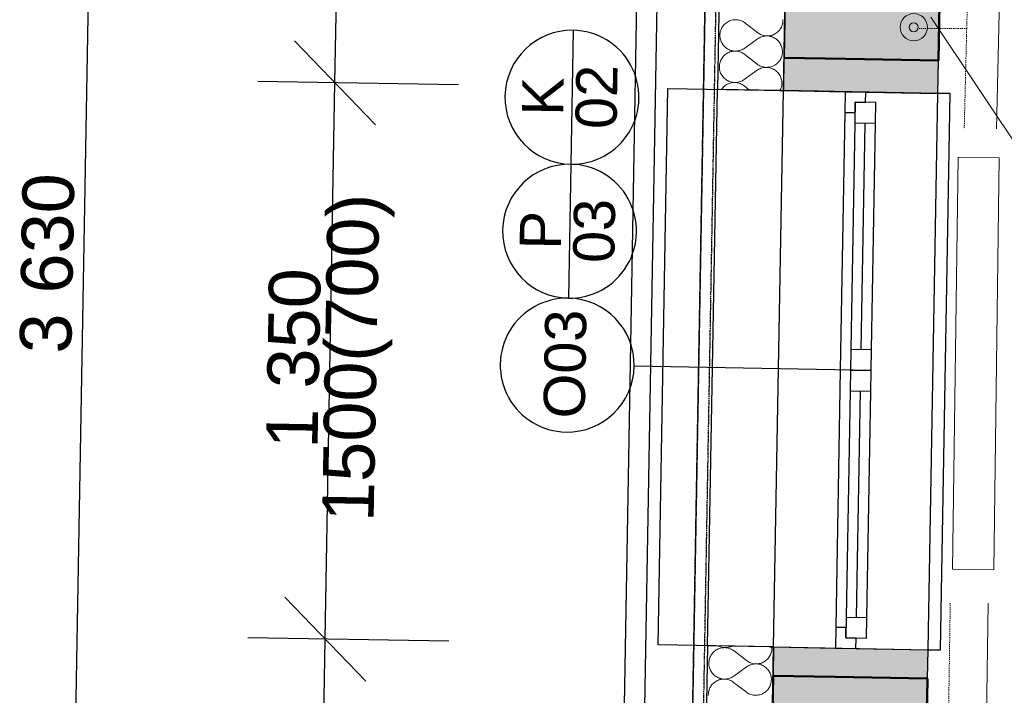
# Model space of a CAD drawing. Header units: millimetres. Extents: x -28761 to 4793, y -4271 to 20239.
# Tile 24 of 256: x -22237 to -19848, y 4437 to 6076. Entities that reach past the tile are written whole.
import ezdxf

# ---------------------------------------------------------------- set-up
doc = ezdxf.new("R2010")
doc.units = ezdxf.units.MM
doc.header["$MEASUREMENT"] = 0
for name, pattern in [('Wipeout_Contour', [1000, 0, -1000]), ('Čerchovaná M', [4.5, 2.5, -0.85, 0.3, -0.85]), ('Čárkovaná M', [4.5, 2.5, -2])]:
    doc.linetypes.add(name, pattern=pattern)
for name, color, linetype in [('5._POHLED ZÁPADNÍ_1_Konstrukce - nenosné', 7, 'Continuous'), ('5._POHLED ZÁPADNÍ_1_Konstrukce - nosné', 7, 'Continuous'), ('5._POHLED ZÁPADNÍ_1_Kóty - SP', 7, 'Continuous'), ('5._POHLED ZÁPADNÍ_1_Nové_Konstrukce - nenosné', 7, 'Continuous'), ('5._POHLED ZÁPADNÍ_1_Nové_Konstrukce - nosné', 7, 'Continuous'), ('5._POHLED ZÁPADNÍ_1_Nové_Kóty - SP', 7, 'Continuous'), ('5._POHLED ZÁPADNÍ_1_Nové_Otvory – Okna', 7, 'Continuous'), ('5._POHLED ZÁPADNÍ_1_Nové_Otvory – Značky oken', 7, 'Continuous'), ('5._POHLED ZÁPADNÍ_1_Nové_Situace', 7, 'Continuous'), ('5._POHLED ZÁPADNÍ_1_Nové_Výplně - Povrchové', 7, 'Continuous'), ('5._POHLED ZÁPADNÍ_1_Nové_Výplně – Řezové', 7, 'Continuous'), ('5._POHLED ZÁPADNÍ_1_Nové_ZJEDNODUŠENÝ DVŮR', 7, 'Continuous'), ('5._POHLED ZÁPADNÍ_1_Otvory – Značky oken', 7, 'Continuous'), ('5._POHLED ZÁPADNÍ_1_TZB - kanalizace', 7, 'Continuous'), ('5._POHLED ZÁPADNÍ_1_TZB - ZTI', 7, 'Continuous'), ('5._POHLED ZÁPADNÍ_1_Výplně – Řezové', 7, 'Continuous')]:
    doc.layers.add(name, color=color, linetype=linetype)
doc.styles.add('GENEROVANÝ_STYL_1', font='txt')
doc.styles.add('GENEROVANÝ_STYL_2', font='txt')

# ---------------------------------------------------------------- blocks, each defined once
blk = doc.blocks.new('*X27', base_point=(-30186.7, -6515.3))
at = {"layer": '5._POHLED ZÁPADNÍ_1_Nové_Výplně – Řezové', "color": 21, "linetype": 'Continuous', "lineweight": 20, "true_color": 0xffaaaa}
for p, q in [((-20554.7, 4539.9), (-20556.4, 4537.8)), ((-20552.8, 4541.9), (-20554.7, 4539.9)), ((-20550.8, 4543.7), (-20552.8, 4541.9)), ((-20548.6, 4545.4), (-20550.8, 4543.7)), ((-20546.3, 4546.9), (-20548.6, 4545.4)), ((-20544, 4548.2), (-20546.3, 4546.9)), ((-20541.5, 4549.4), (-20544, 4548.2)), ((-20541.9, 4556.5), (-20541.4, 4556.3)), ((-20539, 4550.4), (-20541.5, 4549.4)), ((-20541.4, 4556.3), (-20538.9, 4555.2)), ((-20536.4, 4551.2), (-20539, 4550.4)), ((-20538.9, 4555.2), (-20536.3, 4554.3)), ((-20533.7, 4551.8), (-20536.4, 4551.2)), ((-20536.3, 4554.3), (-20533.7, 4553.6)), ((-20533.7, 4553.6), (-20531, 4553)), ((-20531.1, 4552.3), (-20533.7, 4551.8)), ((-20528.4, 4552.5), (-20531.1, 4552.3)), ((-20531, 4553), (-20528.3, 4552.7)), ((-20525.6, 4552.6), (-20528.4, 4552.5)), ((-20528.3, 4552.7), (-20525.6, 4552.6)), ((-20522.9, 4552.4), (-20525.6, 4552.6)), ((-20525.6, 4552.6), (-20522.9, 4552.6)), ((-20522.9, 4552.6), (-20520.2, 4552.9)), ((-20520.2, 4552.1), (-20522.9, 4552.4)), ((-20520.2, 4552.9), (-20517.5, 4553.3)), ((-20517.5, 4551.5), (-20520.2, 4552.1)), ((-20517.5, 4553.3), (-20514.9, 4553.9)), ((-20514.9, 4550.8), (-20517.5, 4551.5)), ((-20514.9, 4553.9), (-20512.3, 4554.7)), ((-20512.4, 4549.9), (-20514.9, 4550.8)), ((-20509.9, 4548.8), (-20512.4, 4549.9)), ((-20512.3, 4554.7), (-20509.7, 4555.7)), ((-20507.5, 4547.6), (-20509.9, 4548.8)), ((-20509.7, 4555.7), (-20509.3, 4556)), ((-20505.1, 4546.1), (-20507.5, 4547.6)), ((-20502.9, 4544.5), (-20505.1, 4546.1)), ((-20502.9, 4544.5), (-20472.9, 4521.1)), ((-20414, 4537.3), (-20413.1, 4539.8)), ((-20413.1, 4539.8), (-20412.4, 4542.5)), ((-20412.4, 4542.5), (-20411.9, 4545.1)), ((-20411.9, 4545.1), (-20411.5, 4547.8)), ((-20411.4, 4553.3), (-20411.5, 4554.2)), ((-20411.5, 4547.8), (-20411.4, 4550.5)), ((-20411.4, 4550.5), (-20411.4, 4553.3)), ((-20564.3, 4517.9), (-20564.4, 4515.1)), ((-20563.9, 4520.6), (-20564.3, 4517.9)), ((-20563.4, 4523.2), (-20563.9, 4520.6)), ((-20562.7, 4525.8), (-20563.4, 4523.2)), ((-20561.8, 4528.4), (-20562.7, 4525.8)), ((-20560.7, 4530.9), (-20561.8, 4528.4)), ((-20559.4, 4533.3), (-20560.7, 4530.9)), ((-20558, 4535.6), (-20559.4, 4533.3)), ((-20556.4, 4537.8), (-20558, 4535.6)), ((-20472.9, 4521.1), (-20470.7, 4519.6)), ((-20470.7, 4519.6), (-20468.3, 4518.1)), ((-20468.3, 4518.1), (-20465.9, 4516.9)), ((-20465.9, 4516.9), (-20463.4, 4515.8)), ((-20463.4, 4515.8), (-20460.9, 4514.9)), ((-20436.8, 4515.3), (-20434.3, 4516.3)), ((-20434.3, 4516.3), (-20431.8, 4517.5)), ((-20431.8, 4517.5), (-20429.5, 4518.8)), ((-20429.5, 4518.8), (-20427.2, 4520.3)), ((-20427.2, 4520.3), (-20425.1, 4522)), ((-20425.1, 4522), (-20423, 4523.8)), ((-20423, 4523.8), (-20421.1, 4525.8)), ((-20421.1, 4525.8), (-20419.4, 4527.8)), ((-20419.4, 4527.8), (-20417.8, 4530.1)), ((-20417.8, 4530.1), (-20416.4, 4532.4)), ((-20416.4, 4532.4), (-20415.1, 4534.8)), ((-20415.1, 4534.8), (-20414, 4537.3)), ((-20564.4, 4515.1), (-20564.4, 4512.4)), ((-20564.4, 4512.4), (-20564.1, 4509.7)), ((-20564.1, 4509.7), (-20563.7, 4507)), ((-20563.7, 4507), (-20563.1, 4504.4)), ((-20563.1, 4504.4), (-20562.2, 4501.8)), ((-20562.2, 4501.8), (-20561.2, 4499.3)), ((-20561.2, 4499.3), (-20560.1, 4496.8)), ((-20560.1, 4496.8), (-20558.7, 4494.4)), ((-20558.7, 4494.4), (-20557.2, 4492.2)), ((-20557.2, 4492.2), (-20555.5, 4490)), ((-20504, 4483.6), (-20473.1, 4505.9)), ((-20470.9, 4507.4), (-20473.1, 4505.9)), ((-20468.5, 4508.8), (-20470.9, 4507.4)), ((-20466.1, 4510), (-20468.5, 4508.8)), ((-20463.5, 4511), (-20466.1, 4510)), ((-20460.9, 4511.8), (-20463.5, 4511)), ((-20460.9, 4514.9), (-20458.3, 4514.1)), ((-20458.3, 4512.4), (-20460.9, 4511.8)), ((-20458.3, 4514.1), (-20455.6, 4513.6)), ((-20455.6, 4512.8), (-20458.3, 4512.4)), ((-20455.6, 4513.6), (-20452.9, 4513.3)), ((-20452.9, 4513.1), (-20455.6, 4512.8)), ((-20452.9, 4513.3), (-20450.2, 4513.1)), ((-20450.2, 4513.1), (-20452.9, 4513.1)), ((-20450.2, 4513.1), (-20447.5, 4513.2)), ((-20447.5, 4513), (-20450.2, 4513.1)), ((-20447.5, 4513.2), (-20444.7, 4513.4)), ((-20444.8, 4512.6), (-20447.5, 4513)), ((-20442.1, 4512.1), (-20444.8, 4512.6)), ((-20444.7, 4513.4), (-20442.1, 4513.9)), ((-20442.1, 4513.9), (-20439.4, 4514.5)), ((-20439.5, 4511.4), (-20442.1, 4512.1)), ((-20436.9, 4510.5), (-20439.5, 4511.4)), ((-20439.4, 4514.5), (-20436.8, 4515.3)), ((-20434.4, 4509.4), (-20436.9, 4510.5)), ((-20432, 4508.2), (-20434.4, 4509.4)), ((-20429.7, 4506.7), (-20432, 4508.2)), ((-20427.5, 4505.1), (-20429.7, 4506.7)), ((-20425.4, 4503.4), (-20427.5, 4505.1)), ((-20423.4, 4501.5), (-20425.4, 4503.4)), ((-20421.6, 4499.5), (-20423.4, 4501.5)), ((-20419.9, 4497.3), (-20421.6, 4499.5)), ((-20418.4, 4495.1), (-20419.9, 4497.3)), ((-20417.1, 4492.7), (-20418.4, 4495.1)), ((-20415.9, 4490.3), (-20417.1, 4492.7)), ((-20555.5, 4490), (-20553.7, 4488)), ((-20553.7, 4488), (-20551.8, 4486.1)), ((-20549.9, 4469.2), (-20552.1, 4467.5)), ((-20551.8, 4486.1), (-20549.7, 4484.4)), ((-20547.7, 4470.7), (-20549.9, 4469.2)), ((-20549.7, 4484.4), (-20547.5, 4482.8)), ((-20545.3, 4472), (-20547.7, 4470.7)), ((-20547.5, 4482.8), (-20545.2, 4481.4)), ((-20542.9, 4473.2), (-20545.3, 4472)), ((-20545.2, 4481.4), (-20542.7, 4480.1)), ((-20540.3, 4474.2), (-20542.9, 4473.2)), ((-20542.7, 4480.1), (-20540.2, 4479)), ((-20537.7, 4475), (-20540.3, 4474.2)), ((-20540.2, 4479), (-20537.7, 4478.1)), ((-20537.7, 4478.1), (-20535.1, 4477.4)), ((-20535.1, 4475.7), (-20537.7, 4475)), ((-20535.1, 4477.4), (-20532.4, 4476.9)), ((-20532.4, 4476.1), (-20535.1, 4475.7)), ((-20532.4, 4476.9), (-20529.7, 4476.5)), ((-20529.7, 4476.3), (-20532.4, 4476.1)), ((-20529.7, 4476.5), (-20527, 4476.4)), ((-20527, 4476.4), (-20529.7, 4476.3)), ((-20524.3, 4476.2), (-20527, 4476.4)), ((-20527, 4476.4), (-20524.3, 4476.4)), ((-20524.3, 4476.4), (-20521.5, 4476.7)), ((-20521.6, 4475.9), (-20524.3, 4476.2)), ((-20518.9, 4475.4), (-20521.6, 4475.9)), ((-20521.5, 4476.7), (-20518.9, 4477.1)), ((-20518.9, 4477.1), (-20516.2, 4477.7)), ((-20516.3, 4474.6), (-20518.9, 4475.4)), ((-20513.7, 4473.7), (-20516.3, 4474.6)), ((-20516.2, 4477.7), (-20513.6, 4478.6)), ((-20511.2, 4472.6), (-20513.7, 4473.7)), ((-20513.6, 4478.6), (-20511.1, 4479.6)), ((-20508.8, 4471.4), (-20511.2, 4472.6)), ((-20511.1, 4479.6), (-20508.6, 4480.7)), ((-20506.5, 4470), (-20508.8, 4471.4)), ((-20508.6, 4480.7), (-20506.3, 4482.1)), ((-20504.3, 4468.4), (-20506.5, 4470)), ((-20506.3, 4482.1), (-20504, 4483.6)), ((-20504.3, 4468.4), (-20474.2, 4445)), ((-20414.9, 4487.7), (-20415.9, 4490.3)), ((-20414.1, 4485.1), (-20414.9, 4487.7)), ((-20413.5, 4482.5), (-20414.1, 4485.1)), ((-20413.7, 4466.3), (-20413.2, 4469)), ((-20413, 4479.8), (-20413.5, 4482.5)), ((-20413.2, 4469), (-20412.9, 4471.7)), ((-20412.8, 4477.1), (-20413, 4479.8)), ((-20412.9, 4471.7), (-20412.7, 4474.4)), ((-20412.7, 4474.4), (-20412.8, 4477.1)), ((-20565.3, 4444.4), (-20565.6, 4441.7)), ((-20564.7, 4447), (-20565.3, 4444.4)), ((-20564, 4449.7), (-20564.7, 4447)), ((-20563.1, 4452.2), (-20564, 4449.7)), ((-20562, 4454.7), (-20563.1, 4452.2)), ((-20560.8, 4457.1), (-20562, 4454.7)), ((-20559.3, 4459.5), (-20560.8, 4457.1)), ((-20557.8, 4461.7), (-20559.3, 4459.5)), ((-20556, 4463.7), (-20557.8, 4461.7)), ((-20554.1, 4465.7), (-20556, 4463.7)), ((-20552.1, 4467.5), (-20554.1, 4465.7)), ((-20474.2, 4445), (-20472, 4443.4)), ((-20430.8, 4442.6), (-20428.5, 4444.1)), ((-20428.5, 4444.1), (-20426.4, 4445.8)), ((-20426.4, 4445.8), (-20424.4, 4447.6)), ((-20424.4, 4447.6), (-20422.5, 4449.6)), ((-20422.5, 4449.6), (-20420.7, 4451.7)), ((-20420.7, 4451.7), (-20419.1, 4453.9)), ((-20419.1, 4453.9), (-20417.7, 4456.2)), ((-20417.7, 4456.2), (-20416.5, 4458.6)), ((-20416.5, 4458.6), (-20415.4, 4461.1)), ((-20415.4, 4461.1), (-20414.5, 4463.7)), ((-20414.5, 4463.7), (-20413.7, 4466.3)), ((-20565.6, 4441.7), (-20565.8, 4439)), ((-20565.8, 4439), (-20565.7, 4436.2)), ((-20472, 4443.4), (-20469.7, 4441.9)), ((-20469.7, 4441.9), (-20467.3, 4440.7)), ((-20467.3, 4440.7), (-20464.8, 4439.6)), ((-20464.8, 4439.6), (-20462.2, 4438.7)), ((-20462.2, 4438.7), (-20459.6, 4438)), ((-20459.6, 4438), (-20456.9, 4437.4)), ((-20456.9, 4437.4), (-20454.2, 4437.1)), ((-20454.2, 4437.1), (-20451.5, 4436.9)), ((-20451.5, 4436.9), (-20448.8, 4437)), ((-20448.8, 4437), (-20446.1, 4437.2)), ((-20446.1, 4437.2), (-20443.4, 4437.7)), ((-20443.4, 4437.7), (-20440.7, 4438.3)), ((-20440.7, 4438.3), (-20438.2, 4439.1)), ((-20438.2, 4439.1), (-20435.6, 4440.1)), ((-20435.6, 4440.1), (-20433.2, 4441.3)), ((-20433.2, 4441.3), (-20430.8, 4442.6))]:
    blk.add_line(p, q, dxfattribs=at)
blk = doc.blocks.new('*X28', base_point=(-30186.7, -6515.3))
at = {"layer": '5._POHLED ZÁPADNÍ_1_Nové_Výplně – Řezové', "color": 21, "linetype": 'Continuous', "lineweight": 20, "true_color": 0xffaaaa}
for p, q in [((-20521.8, 6068.9), (-20523.9, 6067.3)), ((-20519.5, 6070.5), (-20521.8, 6068.9)), ((-20517.1, 6071.8), (-20519.5, 6070.5)), ((-20514.7, 6073), (-20517.1, 6071.8)), ((-20512.2, 6074), (-20514.7, 6073)), ((-20509.6, 6074.8), (-20512.2, 6074)), ((-20506.9, 6075.4), (-20509.6, 6074.8)), ((-20504.2, 6075.8), (-20506.9, 6075.4)), ((-20501.5, 6076.1), (-20504.2, 6075.8)), ((-20498.8, 6076.1), (-20501.5, 6076.1)), ((-20496.1, 6076), (-20498.8, 6076.1)), ((-20493.4, 6075.6), (-20496.1, 6076)), ((-20490.7, 6075.1), (-20493.4, 6075.6)), ((-20488.1, 6074.4), (-20490.7, 6075.1)), ((-20485.5, 6073.5), (-20488.1, 6074.4)), ((-20483, 6072.4), (-20485.5, 6073.5)), ((-20480.6, 6071.1), (-20483, 6072.4)), ((-20478.3, 6069.7), (-20480.6, 6071.1)), ((-20476.1, 6068.1), (-20478.3, 6069.7)), ((-20385.6, 6066), (-20385, 6068.7)), ((-20385, 6068.7), (-20384.7, 6071.4)), ((-20384.7, 6071.4), (-20384.6, 6074.1)), ((-20384.6, 6074.1), (-20384.6, 6076.8)), ((-20536.6, 6046.8), (-20537.1, 6044.1)), ((-20535.9, 6049.4), (-20536.6, 6046.8)), ((-20534.9, 6052), (-20535.9, 6049.4)), ((-20533.9, 6054.5), (-20534.9, 6052)), ((-20532.6, 6056.9), (-20533.9, 6054.5)), ((-20531.2, 6059.2), (-20532.6, 6056.9)), ((-20529.6, 6061.4), (-20531.2, 6059.2)), ((-20527.8, 6063.5), (-20529.6, 6061.4)), ((-20525.9, 6065.5), (-20527.8, 6063.5)), ((-20523.9, 6067.3), (-20525.9, 6065.5)), ((-20476.1, 6068.1), (-20446, 6044.7)), ((-20446, 6044.7), (-20443.8, 6043.1)), ((-20400.4, 6043.9), (-20398.2, 6045.6)), ((-20398.2, 6045.6), (-20396.2, 6047.4)), ((-20396.2, 6047.4), (-20394.3, 6049.3)), ((-20394.3, 6049.3), (-20392.6, 6051.4)), ((-20392.6, 6051.4), (-20391, 6053.6)), ((-20391, 6053.6), (-20389.5, 6055.9)), ((-20389.5, 6055.9), (-20388.3, 6058.4)), ((-20388.3, 6058.4), (-20387.2, 6060.8)), ((-20387.2, 6060.8), (-20386.3, 6063.4)), ((-20386.3, 6063.4), (-20385.6, 6066)), ((-20537.4, 6041.4), (-20537.6, 6038.7)), ((-20537.6, 6038.7), (-20537.5, 6036)), ((-20537.5, 6036), (-20537.3, 6033.3)), ((-20537.1, 6044.1), (-20537.4, 6041.4)), ((-20537.3, 6033.3), (-20536.9, 6030.6)), ((-20536.9, 6030.6), (-20536.2, 6028)), ((-20536.2, 6028), (-20535.4, 6025.4)), ((-20535.4, 6025.4), (-20534.4, 6022.8)), ((-20534.4, 6022.8), (-20533.2, 6020.4)), ((-20477.2, 6007.2), (-20446.3, 6029.5)), ((-20444, 6031), (-20446.3, 6029.5)), ((-20441.7, 6032.3), (-20444, 6031)), ((-20443.8, 6043.1), (-20441.5, 6041.7)), ((-20439.2, 6033.5), (-20441.7, 6032.3)), ((-20441.5, 6041.7), (-20439.1, 6040.4)), ((-20436.7, 6034.5), (-20439.2, 6033.5)), ((-20439.1, 6040.4), (-20436.6, 6039.3)), ((-20434.1, 6035.3), (-20436.7, 6034.5)), ((-20436.6, 6039.3), (-20434, 6038.4)), ((-20431.5, 6036), (-20434.1, 6035.3)), ((-20434, 6038.4), (-20431.4, 6037.7)), ((-20428.8, 6036.4), (-20431.5, 6036)), ((-20431.4, 6037.7), (-20428.8, 6037.2)), ((-20428.8, 6037.2), (-20426.1, 6036.8)), ((-20426.1, 6036.7), (-20428.8, 6036.4)), ((-20426.1, 6036.8), (-20423.3, 6036.7)), ((-20423.3, 6036.7), (-20426.1, 6036.7)), ((-20420.6, 6036.6), (-20423.3, 6036.7)), ((-20423.3, 6036.7), (-20420.6, 6036.7)), ((-20420.6, 6036.7), (-20417.9, 6037)), ((-20417.9, 6036.2), (-20420.6, 6036.6)), ((-20417.9, 6037), (-20415.2, 6037.4)), ((-20415.3, 6035.7), (-20417.9, 6036.2)), ((-20412.6, 6035), (-20415.3, 6035.7)), ((-20415.2, 6037.4), (-20412.6, 6038)), ((-20412.6, 6038), (-20410, 6038.9)), ((-20410.1, 6034.1), (-20412.6, 6035)), ((-20407.6, 6033), (-20410.1, 6034.1)), ((-20410, 6038.9), (-20407.5, 6039.9)), ((-20405.2, 6031.7), (-20407.6, 6033)), ((-20407.5, 6039.9), (-20405, 6041)), ((-20402.8, 6030.3), (-20405.2, 6031.7)), ((-20405, 6041), (-20402.6, 6042.4)), ((-20400.6, 6028.7), (-20402.8, 6030.3)), ((-20402.6, 6042.4), (-20400.4, 6043.9)), ((-20398.5, 6027), (-20400.6, 6028.7)), ((-20396.6, 6025.1), (-20398.5, 6027)), ((-20394.8, 6023.1), (-20396.6, 6025.1)), ((-20393.1, 6020.9), (-20394.8, 6023.1)), ((-20391.6, 6018.6), (-20393.1, 6020.9)), ((-20533.2, 6020.4), (-20531.9, 6018)), ((-20531.9, 6018), (-20530.4, 6015.7)), ((-20530.4, 6015.7), (-20528.7, 6013.6)), ((-20528.7, 6013.6), (-20526.9, 6011.6)), ((-20526.9, 6011.6), (-20524.9, 6009.7)), ((-20524.9, 6009.7), (-20522.8, 6007.9)), ((-20522.8, 6007.9), (-20520.6, 6006.4)), ((-20520.6, 6006.4), (-20518.3, 6004.9)), ((-20516, 5996.8), (-20518.5, 5995.6)), ((-20518.3, 6004.9), (-20515.9, 6003.7)), ((-20513.5, 5997.8), (-20516, 5996.8)), ((-20515.9, 6003.7), (-20513.4, 6002.6)), ((-20510.9, 5998.6), (-20513.5, 5997.8)), ((-20513.4, 6002.6), (-20510.9, 6001.7)), ((-20510.9, 6001.7), (-20508.2, 6001)), ((-20508.3, 5999.2), (-20510.9, 5998.6)), ((-20505.6, 5999.7), (-20508.3, 5999.2)), ((-20508.2, 6001), (-20505.6, 6000.4)), ((-20505.6, 6000.4), (-20502.9, 6000.1)), ((-20502.9, 5999.9), (-20505.6, 5999.7)), ((-20502.9, 6000.1), (-20500.1, 6000)), ((-20500.1, 6000), (-20502.9, 5999.9)), ((-20497.4, 5999.8), (-20500.1, 6000)), ((-20500.1, 6000), (-20497.4, 6000)), ((-20497.4, 6000), (-20494.7, 6000.2)), ((-20494.7, 5999.5), (-20497.4, 5999.8)), ((-20494.7, 6000.2), (-20492, 6000.7)), ((-20492.1, 5998.9), (-20494.7, 5999.5)), ((-20489.4, 5998.2), (-20492.1, 5998.9)), ((-20492, 6000.7), (-20489.4, 6001.3)), ((-20489.4, 6001.3), (-20486.8, 6002.1)), ((-20486.9, 5997.3), (-20489.4, 5998.2)), ((-20484.4, 5996.2), (-20486.9, 5997.3)), ((-20486.8, 6002.1), (-20484.3, 6003.1)), ((-20484.3, 6003.1), (-20481.8, 6004.3)), ((-20481.8, 6004.3), (-20479.4, 6005.7)), ((-20479.4, 6005.7), (-20477.2, 6007.2)), ((-20390.2, 6016.3), (-20391.6, 6018.6)), ((-20389.1, 6013.8), (-20390.2, 6016.3)), ((-20388.1, 6011.3), (-20389.1, 6013.8)), ((-20387.3, 6008.7), (-20388.1, 6011.3)), ((-20386.6, 6006.1), (-20387.3, 6008.7)), ((-20386.2, 6003.4), (-20386.6, 6006.1)), ((-20385.9, 6000.7), (-20386.2, 6003.4)), ((-20386, 5995.2), (-20385.9, 5997.9)), ((-20385.9, 5997.9), (-20385.9, 6000.7)), ((-20537.2, 5973.2), (-20537.9, 5970.6)), ((-20536.3, 5975.8), (-20537.2, 5973.2)), ((-20535.2, 5978.3), (-20536.3, 5975.8)), ((-20533.9, 5980.7), (-20535.2, 5978.3)), ((-20532.5, 5983), (-20533.9, 5980.7)), ((-20530.9, 5985.2), (-20532.5, 5983)), ((-20529.2, 5987.3), (-20530.9, 5985.2)), ((-20527.3, 5989.3), (-20529.2, 5987.3)), ((-20525.3, 5991.1), (-20527.3, 5989.3)), ((-20523.1, 5992.8), (-20525.3, 5991.1)), ((-20520.9, 5994.3), (-20523.1, 5992.8)), ((-20518.5, 5995.6), (-20520.9, 5994.3)), ((-20482, 5995), (-20484.4, 5996.2)), ((-20479.7, 5993.5), (-20482, 5995)), ((-20477.4, 5991.9), (-20479.7, 5993.5)), ((-20477.4, 5991.9), (-20447.4, 5968.5)), ((-20397.5, 5971.2), (-20395.6, 5973.2)), ((-20395.6, 5973.2), (-20393.9, 5975.2)), ((-20393.9, 5975.2), (-20392.3, 5977.4)), ((-20392.3, 5977.4), (-20390.9, 5979.8)), ((-20390.9, 5979.8), (-20389.6, 5982.2)), ((-20389.6, 5982.2), (-20388.5, 5984.7)), ((-20388.5, 5984.7), (-20387.6, 5987.2)), ((-20387.6, 5987.2), (-20386.9, 5989.9)), ((-20386.9, 5989.9), (-20386.4, 5992.5)), ((-20386.4, 5992.5), (-20386, 5995.2)), ((-20538.8, 5965.3), (-20538.9, 5962.5)), ((-20538.9, 5962.5), (-20538.9, 5959.8)), ((-20538.9, 5959.8), (-20538.6, 5957.1)), ((-20538.4, 5968), (-20538.8, 5965.3)), ((-20538.6, 5957.1), (-20538.2, 5954.4)), ((-20537.9, 5970.6), (-20538.4, 5968)), ((-20538.2, 5954.4), (-20537.6, 5951.8)), ((-20537.6, 5951.8), (-20536.8, 5949.2)), ((-20536.8, 5949.2), (-20535.8, 5946.6)), ((-20478.5, 5931), (-20447.6, 5953.3)), ((-20445.4, 5954.8), (-20447.6, 5953.3)), ((-20447.4, 5968.5), (-20445.2, 5966.9)), ((-20443, 5956.2), (-20445.4, 5954.8)), ((-20445.2, 5966.9), (-20442.9, 5965.5)), ((-20440.6, 5957.3), (-20443, 5956.2)), ((-20442.9, 5965.5), (-20440.5, 5964.3)), ((-20438, 5958.3), (-20440.6, 5957.3)), ((-20440.5, 5964.3), (-20438, 5963.2)), ((-20438, 5963.2), (-20435.4, 5962.3)), ((-20435.4, 5959.2), (-20438, 5958.3)), ((-20435.4, 5962.3), (-20432.8, 5961.5)), ((-20432.8, 5959.8), (-20435.4, 5959.2)), ((-20432.8, 5961.5), (-20430.1, 5961)), ((-20430.1, 5960.2), (-20432.8, 5959.8)), ((-20430.1, 5961), (-20427.4, 5960.7)), ((-20427.4, 5960.5), (-20430.1, 5960.2)), ((-20427.4, 5960.7), (-20424.7, 5960.5)), ((-20424.7, 5960.5), (-20427.4, 5960.5)), ((-20424.7, 5960.5), (-20422, 5960.6)), ((-20422, 5960.4), (-20424.7, 5960.5)), ((-20422, 5960.6), (-20419.3, 5960.8)), ((-20419.3, 5960), (-20422, 5960.4)), ((-20419.3, 5960.8), (-20416.6, 5961.2)), ((-20416.6, 5959.5), (-20419.3, 5960)), ((-20416.6, 5961.2), (-20413.9, 5961.9)), ((-20414, 5958.8), (-20416.6, 5959.5)), ((-20411.4, 5957.9), (-20414, 5958.8)), ((-20413.9, 5961.9), (-20411.3, 5962.7)), ((-20408.9, 5956.8), (-20411.4, 5957.9)), ((-20411.3, 5962.7), (-20408.8, 5963.7)), ((-20406.5, 5955.5), (-20408.9, 5956.8)), ((-20408.8, 5963.7), (-20406.3, 5964.9)), ((-20404.2, 5954.1), (-20406.5, 5955.5)), ((-20406.3, 5964.9), (-20404, 5966.2)), ((-20402, 5952.5), (-20404.2, 5954.1)), ((-20404, 5966.2), (-20401.7, 5967.7)), ((-20399.9, 5950.8), (-20402, 5952.5)), ((-20401.7, 5967.7), (-20399.6, 5969.4)), ((-20397.9, 5948.9), (-20399.9, 5950.8)), ((-20399.6, 5969.4), (-20397.5, 5971.2)), ((-20396.1, 5946.9), (-20397.9, 5948.9)), ((-20535.8, 5946.6), (-20534.6, 5944.2)), ((-20534.6, 5944.2), (-20533.2, 5941.8)), ((-20533.2, 5941.8), (-20531.7, 5939.6)), ((-20531.7, 5939.6), (-20530.1, 5937.4)), ((-20530.1, 5937.4), (-20528.2, 5935.4)), ((-20528.2, 5935.4), (-20526.3, 5933.5)), ((-20526.3, 5933.5), (-20524.2, 5931.8)), ((-20524.2, 5931.8), (-20522, 5930.2)), ((-20522, 5930.2), (-20519.7, 5928.7)), ((-20519.7, 5928.7), (-20517.3, 5927.5)), ((-20517.3, 5927.5), (-20514.8, 5926.4)), ((-20514.8, 5926.4), (-20512.2, 5925.5)), ((-20512.2, 5925.5), (-20509.6, 5924.8)), ((-20493.4, 5924.5), (-20490.7, 5925.1)), ((-20490.7, 5925.1), (-20488.1, 5926)), ((-20488.1, 5926), (-20485.6, 5927)), ((-20485.6, 5927), (-20483.1, 5928.1)), ((-20483.1, 5928.1), (-20480.8, 5929.5)), ((-20480.8, 5929.5), (-20478.5, 5931)), ((-20394.4, 5944.7), (-20396.1, 5946.9)), ((-20392.9, 5942.5), (-20394.4, 5944.7)), ((-20391.6, 5940.1), (-20392.9, 5942.5)), ((-20390.4, 5937.7), (-20391.6, 5940.1)), ((-20389.4, 5935.1), (-20390.4, 5937.7)), ((-20388.6, 5932.5), (-20389.4, 5935.1)), ((-20388, 5929.9), (-20388.6, 5932.5)), ((-20387.5, 5927.2), (-20388, 5929.9)), ((-20387.3, 5924.5), (-20387.5, 5927.2)), ((-20533.9, 5906.8), (-20534, 5906.6)), ((-20532.3, 5909.1), (-20533.9, 5906.8)), ((-20530.5, 5911.1), (-20532.3, 5909.1)), ((-20528.6, 5913.1), (-20530.5, 5911.1)), ((-20526.6, 5914.9), (-20528.6, 5913.1)), ((-20524.5, 5916.6), (-20526.6, 5914.9)), ((-20522.2, 5918.1), (-20524.5, 5916.6)), ((-20519.8, 5919.4), (-20522.2, 5918.1)), ((-20517.4, 5920.6), (-20519.8, 5919.4)), ((-20514.8, 5921.6), (-20517.4, 5920.6)), ((-20512.2, 5922.4), (-20514.8, 5921.6)), ((-20509.6, 5923.1), (-20512.2, 5922.4)), ((-20509.6, 5924.8), (-20506.9, 5924.3)), ((-20506.9, 5923.5), (-20509.6, 5923.1)), ((-20506.9, 5924.3), (-20504.2, 5923.9)), ((-20504.2, 5923.7), (-20506.9, 5923.5)), ((-20504.2, 5923.9), (-20501.5, 5923.8)), ((-20501.5, 5923.8), (-20504.2, 5923.7)), ((-20498.8, 5923.6), (-20501.5, 5923.8)), ((-20501.5, 5923.8), (-20498.8, 5923.8)), ((-20498.8, 5923.8), (-20496.1, 5924.1)), ((-20496.1, 5923.3), (-20498.8, 5923.6)), ((-20496.1, 5924.1), (-20493.4, 5924.5)), ((-20493.4, 5922.8), (-20496.1, 5923.3)), ((-20490.8, 5922), (-20493.4, 5922.8)), ((-20488.2, 5921.1), (-20490.8, 5922)), ((-20485.7, 5920), (-20488.2, 5921.1)), ((-20483.3, 5918.8), (-20485.7, 5920)), ((-20481, 5917.3), (-20483.3, 5918.8)), ((-20478.8, 5915.8), (-20481, 5917.3)), ((-20478.8, 5915.8), (-20465.5, 5905.4)), ((-20392, 5904.1), (-20391, 5906)), ((-20391, 5906), (-20389.9, 5908.5)), ((-20389.9, 5908.5), (-20389, 5911.1)), ((-20389, 5911.1), (-20388.3, 5913.7)), ((-20388.3, 5913.7), (-20387.7, 5916.3)), ((-20387.7, 5916.3), (-20387.4, 5919)), ((-20387.4, 5919), (-20387.2, 5921.8)), ((-20387.2, 5921.8), (-20387.3, 5924.5))]:
    blk.add_line(p, q, dxfattribs=at)

msp = doc.modelspace()

# ---------------------------------------------------------------- hatches: boundary and pattern name
at = {"layer": '5._POHLED ZÁPADNÍ_1_Nové_Výplně – Řezové', "linetype": 'Continuous', "lineweight": 0, "true_color": 0xf2b2b2}
for points in [[(-20382.3, 5983.8), (-20383.7, 5904), (-20008.8, 5897.4), (-20007.4, 5977.2)], [(-20408.7, 4484.1), (-20033.8, 4477.5), (-20032.6, 4547.6), (-20407.5, 4554.2)]]:
    msp.add_hatch(color=9, dxfattribs=at).paths.add_polyline_path(points)
at = {"layer": '5._POHLED ZÁPADNÍ_1_Výplně – Řezové', "linetype": 'Continuous', "lineweight": 13}
for points in [[(-20382.3, 5983.8), (-20007.4, 5977.2), (-19980.5, 7505.7), (-20355.4, 7512.3)], [(-20427.4, 3427.3), (-20438.4, 2799), (-20063.5, 2792.4), (-20033.8, 4477.5), (-20408.7, 4484.1), (-20423.9, 3622.5), (-20423.9, 3427.3)]]:
    msp.add_hatch(color=254, dxfattribs=at).paths.add_polyline_path(points)

# ---------------------------------------------------------------- linework, layer by layer
at = {"layer": '5._POHLED ZÁPADNÍ_1_Konstrukce - nosné', "color": 7, "linetype": 'Continuous', "lineweight": 50}
for p, q in [((-20382.3, 5983.8), (-20282.4, 5982.1)), ((-20282.4, 5982.1), (-20232.4, 5981.2)), ((-20232.4, 5981.2), (-20007.4, 5977.2)), ((-20408.7, 4484.1), (-20308.8, 4482.3)), ((-20308.8, 4482.3), (-20258.8, 4481.4)), ((-20258.8, 4481.4), (-20033.8, 4477.5))]:
    msp.add_line(p, q, dxfattribs=at)
at = {"layer": '5._POHLED ZÁPADNÍ_1_Konstrukce - nosné', "color": 7, "linetype": 'Continuous', "lineweight": 50, "flags": 128}
for points in [[(-20355.4, 7512.3), (-20382.3, 5983.8)], [(-20007.4, 5977.2), (-19984.9, 7257)], [(-20408.7, 4484.1), (-20423.9, 3622.5)], [(-20048.8, 3627.6), (-20033.8, 4477.5)]]:
    msp.add_lwpolyline(points, dxfattribs=at)
at = {"layer": '5._POHLED ZÁPADNÍ_1_Nové_Konstrukce - nenosné', "color": 1, "linetype": 'Continuous', "lineweight": 25, "flags": 128}
for points in [[(-20382.3, 5983.8), (-20383.7, 5904)], [(-20008.8, 5897.4), (-20007.4, 5977.2)], [(-20008.8, 5897.4), (-20383.7, 5904)], [(-20407.5, 4554.2), (-20408.7, 4484.1)], [(-20407.5, 4554.2), (-20032.6, 4547.6)], [(-20033.8, 4477.5), (-20032.6, 4547.6)]]:
    msp.add_lwpolyline(points, dxfattribs=at)
at = {"layer": '5._POHLED ZÁPADNÍ_1_Nové_Kóty - SP', "color": 1, "linetype": 'Continuous', "lineweight": 25}
for p, q in [((-21471.6, 5923.1), (-21440.8, 7669.3)), ((-22113.2, 3663.9), (-22049.2, 7293.4)), ((-21569.8, 6024.9), (-21373.4, 5821.4)), ((-21171.6, 5917.8), (-21659.1, 5926.4)), ((-21495.3, 4573.3), (-21471.6, 5923.1)), ((-21593.6, 4675.1), (-21397.1, 4471.6)), ((-21195.4, 4568), (-21682.8, 4576.6)), ((-21527.5, 2744.9), (-21495.3, 4573.3))]:
    msp.add_line(p, q, dxfattribs=at)
at = {"layer": '5._POHLED ZÁPADNÍ_1_Nové_Otvory – Okna', "color": 1, "linetype": 'Continuous', "lineweight": 25}
for p, q in [((-20407.5, 4554.2), (-20383.7, 5904)), ((-20383.7, 5904), (-20233.8, 5901.3)), ((-20233.8, 5901.3), (-20234.6, 5851.3)), ((-20233.8, 5901.3), (-20183.8, 5900.4)), ((-20233.8, 5901.3), (-20183.8, 5900.4)), ((-20184.2, 5875.4), (-20183.8, 5900.4)), ((-20183.8, 5900.4), (-20008.8, 5897.4)), ((-20032.6, 4547.6), (-20008.8, 5897.4)), ((-19978.8, 5896.8), (-20008.8, 5897.4)), ((-20002.6, 4547), (-19978.8, 5896.8)), ((-20209.2, 5875.9), (-20210.1, 5825.9)), ((-20209.7, 5850.9), (-20209.2, 5875.9)), ((-20209.2, 5875.9), (-20184.2, 5875.4)), ((-20159.2, 5875), (-20209.2, 5875.9)), ((-20160.1, 5825), (-20159.2, 5875)), ((-20234.6, 5851.3), (-20245.7, 5226.4)), ((-20234.6, 5851.3), (-20209.7, 5850.9)), ((-20210.1, 5825.9), (-20219.8, 5276)), ((-20210.1, 5825.9), (-20160.1, 5825)), ((-20194.8, 5275.5), (-20185.1, 5825.4)), ((-20169.8, 5275.1), (-20160.1, 5825)), ((-20169.8, 5275.1), (-20160.1, 5825)), ((-20219.8, 5276), (-20220.7, 5226)), ((-20169.8, 5275.1), (-20219.8, 5276)), ((-20170.7, 5225.1), (-20169.8, 5275.1)), ((-20245.7, 5226.4), (-20256.7, 4601.5)), ((-20220.7, 5226), (-20221.5, 5176)), ((-20170.7, 5225.1), (-20220.7, 5226)), ((-20220.7, 5226), (-20170.7, 5225.1)), ((-20171.5, 5175.1), (-20170.7, 5225.1)), ((-20221.5, 5176), (-20231.2, 4626.1)), ((-20221.5, 5176), (-20171.5, 5175.1)), ((-20206.2, 4625.6), (-20196.5, 5175.5)), ((-20181.2, 4625.2), (-20171.5, 5175.1)), ((-20181.2, 4625.2), (-20171.5, 5175.1)), ((-20231.2, 4626.1), (-20232.1, 4576.1)), ((-20181.2, 4625.2), (-20231.2, 4626.1)), ((-20182.1, 4575.2), (-20181.2, 4625.2)), ((-20256.7, 4601.5), (-20257.5, 4551.5)), ((-20231.7, 4601.1), (-20256.7, 4601.5)), ((-20232.1, 4576.1), (-20231.7, 4601.1)), ((-20207.1, 4575.6), (-20232.1, 4576.1)), ((-20232.1, 4576.1), (-20182.1, 4575.2)), ((-20207.5, 4550.6), (-20207.1, 4575.6)), ((-20407.5, 4554.2), (-20257.5, 4551.5)), ((-20257.5, 4551.5), (-20207.5, 4550.6)), ((-20257.5, 4551.5), (-20207.5, 4550.6)), ((-20207.5, 4550.6), (-20032.6, 4547.6)), ((-20032.6, 4547.6), (-20002.6, 4547))]:
    msp.add_line(p, q, dxfattribs=at)
at = {"layer": '5._POHLED ZÁPADNÍ_1_Nové_Otvory – Značky oken', "color": 1, "linetype": 'Continuous', "lineweight": 25}
for p, q in [((-20893.7, 6050.5), (-20899.5, 5725.5)), ((-20899.5, 5725.5), (-20905.2, 5400.6))]:
    msp.add_line(p, q, dxfattribs=at)
at = {"layer": '5._POHLED ZÁPADNÍ_1_TZB - kanalizace', "color": 30, "linetype": 'Continuous', "lineweight": 20, "true_color": 0xff6600}
msp.add_line((-20025.5, 6082.1), (-19393.2, 5134.5), dxfattribs=at)
at = {"layer": '5._POHLED ZÁPADNÍ_1_TZB - ZTI', "color": 6, "linetype": 'Čárkovaná M', "lineweight": 20}
for p, q in [((-19895.7, 7791.1), (-19944.8, 5811.2)), ((-20053.8, 6054.7), (-19938.7, 6054.7)), ((-19978.7, 4660.1), (-20036.8, 813.4))]:
    msp.add_line(p, q, dxfattribs=at)
at = {"layer": '5._POHLED ZÁPADNÍ_1_TZB - ZTI', "color": 6, "linetype": 'Continuous', "lineweight": 20}
for p, q in [((-19817.7, 7791.1), (-19866.8, 5811.2)), ((-19959.8, 5742.6), (-19973.1, 4742.7)), ((-19959.8, 5742.6), (-19859.8, 5741.3)), ((-19873.1, 4741.4), (-19859.8, 5741.3)), ((-19973.1, 4742.7), (-19873.1, 4741.4)), ((-19886.6, 4660.1), (-19943, 919.1))]:
    msp.add_line(p, q, dxfattribs=at)
for radius in [33, 11]:
    msp.add_circle((-20067.3, 6057.9), radius, dxfattribs=at)

# ---------------------------------------------------------------- texts
at = {"layer": '5._POHLED ZÁPADNÍ_1_Kóty - SP', "color": 1, "linetype": 'Continuous', "lineweight": 25, "char_height": 125, "attachment_point": 7, "rotation": 88.9912, "style": 'GENEROVANÝ_STYL_2'}
for s, insert, width in [('\\A1;{\\pql;\\fArial|b0|i0|c0|p38;3\xa0630}', (-22110, 5265.4), 427.429), ('\\A1;{\\pql;\\fArial|b0|i0|c0|p38;1500(700)}', (-21340.3, 4856.5), 778.286), ('\\A1;{\\pql;\\fArial|b0|i0|c0|p38;1\xa0350}', (-21512.2, 5035), 427.429)]:
    msp.add_mtext(s, dxfattribs=dict(at, insert=insert, width=width))
at = {"layer": '5._POHLED ZÁPADNÍ_1_Otvory – Značky oken', "color": 1, "linetype": 'Continuous', "lineweight": 25, "char_height": 100, "attachment_point": 4, "rotation": 88.9912, "style": 'GENEROVANÝ_STYL_1'}
for s, insert in [('\\A1;{\\pql;\\pt0;\\fArial|b0|i0|c238|p38;K}', (-20968.1, 5843.5)), ('\\A1;{\\pql;\\pt0;\\fArial|b0|i0|c238|p38;P}', (-20973.8, 5518.6)), ('\\A1;{\\pql;\\pt0;\\fArial|b0|i0|c238|p38;O03}', (-20915.2, 5108.8))]:
    msp.add_mtext(s, dxfattribs=dict(at, insert=insert))

# ---------------------------------------------------------------- wipeouts: each hides what was drawn before it
at = {"color": 254, "linetype": 'Wipeout_Contour', "lineweight": 0, "ltscale": 87829.541372}
msp.add_wipeout([(-20665.4, 10358), (-20834.7, 724.5), (-20784.7, 723.6), (-20615.5, 10352.9)], dxfattribs=at).dxf.layer = '5._POHLED ZÁPADNÍ_1_Nové_Výplně - Povrchové'

# ---------------------------------------------------------------- next in the draw order: linework, layer by layer
at = {"layer": '5._POHLED ZÁPADNÍ_1_Nové_Otvory – Okna', "color": 1, "linetype": 'Continuous', "lineweight": 25}
for p, q in [((-20687.5, 4559.1), (-20663.7, 5908.9)), ((-20663.7, 5908.9), (-20383.7, 5904)), ((-20407.5, 4554.2), (-20687.5, 4559.1))]:
    msp.add_line(p, q, dxfattribs=at)
at = {"layer": '5._POHLED ZÁPADNÍ_1_Nové_Otvory – Značky oken', "color": 1, "linetype": 'Continuous', "lineweight": 25}
msp.add_line((-20170.7, 5225.1), (-20745.6, 5235.2), dxfattribs=at)
at = {"layer": '5._POHLED ZÁPADNÍ_1_Nové_Otvory – Značky oken', "color": 1, "linetype": 'Continuous', "lineweight": 25, "flags": 128}
for points in [[(-20899.5, 5725.5, 1), (-20893.7, 6050.5, 1)], [(-20905.2, 5400.6, 1), (-20899.5, 5725.5, 1)], [(-20910.9, 5075.6, 1), (-20905.2, 5400.6, 1)]]:
    msp.add_lwpolyline(points, format="xyb", close=True, dxfattribs=at)
at = {"layer": '5._POHLED ZÁPADNÍ_1_Nové_Situace', "color": 1, "linetype": 'Continuous', "lineweight": 25, "flags": 128}
for points in [[(-20664.5, 10408.2), (-20834.7, 724.5)], [(-20784.7, 723.6), (-20615.5, 10352.9)]]:
    msp.add_lwpolyline(points, dxfattribs=at)
at = {"layer": '5._POHLED ZÁPADNÍ_1_Nové_ZJEDNODUŠENÝ DVŮR', "color": 1, "linetype": 'Čerchovaná M', "lineweight": 25}
for p, q in [((-20668.3, 728.6), (-20502.1, 10185.9)), ((-20668.2, 728.6), (-20502, 10185.9))]:
    msp.add_line(p, q, dxfattribs=at)
at = {"layer": '5._POHLED ZÁPADNÍ_1_Nové_ZJEDNODUŠENÝ DVŮR', "color": 1, "linetype": 'Čerchovaná M', "lineweight": 25, "flags": 128}
for points in [[(-20502.2, 10185.9), (-20668.4, 728.6)], [(-20641.6, 728.1), (-20475.4, 10185.4)]]:
    msp.add_lwpolyline(points, dxfattribs=at)

# ---------------------------------------------------------------- next in the draw order: texts
at = {"layer": '5._POHLED ZÁPADNÍ_1_Otvory – Značky oken', "color": 1, "linetype": 'Continuous', "lineweight": 25, "char_height": 100, "attachment_point": 4, "rotation": 88.9912, "style": 'GENEROVANÝ_STYL_1'}
for s, insert in [('\\A1;{\\pql;\\pt0;\\fArial|b0|i0|c238|p38;02}', (-20837.8, 5811)), ('\\A1;{\\pql;\\pt0;\\fArial|b0|i0|c238|p38;03}', (-20843.5, 5486.1))]:
    msp.add_mtext(s, dxfattribs=dict(at, insert=insert))

# ---------------------------------------------------------------- next in the draw order: wipeouts: each hides what was drawn before it
at = {"color": 254, "linetype": 'Wipeout_Contour', "lineweight": 0, "ltscale": 129213.79323}
msp.add_wipeout([(-20543.7, 5906.8), (-20393.7, 5904.1), (-20383.7, 5904), (-20353.1, 7644.5), (-20363.1, 7644.6), (-20513.1, 7647.3)], dxfattribs=at).dxf.layer = '5._POHLED ZÁPADNÍ_1_Nové_Výplně – Řezové'
at = {"color": 254, "linetype": 'Wipeout_Contour', "lineweight": 0, "ltscale": 228814.047309}
msp.add_wipeout([(-20599.7, 2728.6), (-20449.7, 2725.9), (-20439.7, 2725.7), (-20427.4, 3427.3), (-20533.9, 3427.3), (-20533.9, 3677.3), (-20423.9, 3677.3), (-20423.9, 3622.5), (-20407.5, 4554.2), (-20417.5, 4554.3), (-20567.5, 4557)], dxfattribs=at).dxf.layer = '5._POHLED ZÁPADNÍ_1_Nové_Výplně – Řezové'

# ---------------------------------------------------------------- next in the draw order: linework, layer by layer
at = {"layer": '5._POHLED ZÁPADNÍ_1_Nové_Konstrukce - nosné', "color": 1, "linetype": 'Continuous', "lineweight": 25}
for p, q in [((-20393.7, 5904.1), (-20543.7, 5906.8)), ((-20393.7, 5904.1), (-20383.7, 5904)), ((-20417.5, 4554.3), (-20567.5, 4557)), ((-20417.5, 4554.3), (-20407.5, 4554.2))]:
    msp.add_line(p, q, dxfattribs=at)
at = {"layer": '5._POHLED ZÁPADNÍ_1_Nové_Konstrukce - nosné', "color": 1, "linetype": 'Continuous', "lineweight": 25, "flags": 128}
for points in [[(-20513.1, 7647.3), (-20543.7, 5906.8)], [(-20383.7, 5904), (-20353.1, 7644.5)], [(-20567.5, 4557), (-20599.7, 2728.6)], [(-20423.9, 3622.5), (-20407.5, 4554.2)]]:
    msp.add_lwpolyline(points, dxfattribs=at)
at = {"layer": '5._POHLED ZÁPADNÍ_1_Nové_Otvory – Okna', "color": 1, "linetype": 'Continuous', "lineweight": 25}
for p, q in [((-20567.5, 4557), (-20543.7, 5906.8)), ((-20393.7, 5904.1), (-20543.7, 5906.8)), ((-20407.5, 4554.2), (-20383.7, 5904)), ((-20393.7, 5904.1), (-20383.7, 5904)), ((-20417.5, 4554.3), (-20567.5, 4557)), ((-20417.5, 4554.3), (-20407.5, 4554.2))]:
    msp.add_line(p, q, dxfattribs=at)

# ---------------------------------------------------------------- next in the draw order: block references
at = {"layer": '5._POHLED ZÁPADNÍ_1_Konstrukce - nenosné', "color": 9, "linetype": 'Continuous', "lineweight": 13}
for name in ['*X28', '*X27']:
    msp.add_blockref(name, (-30186.7, -6515.3), dxfattribs=at)

doc.saveas('drawing.dxf')
